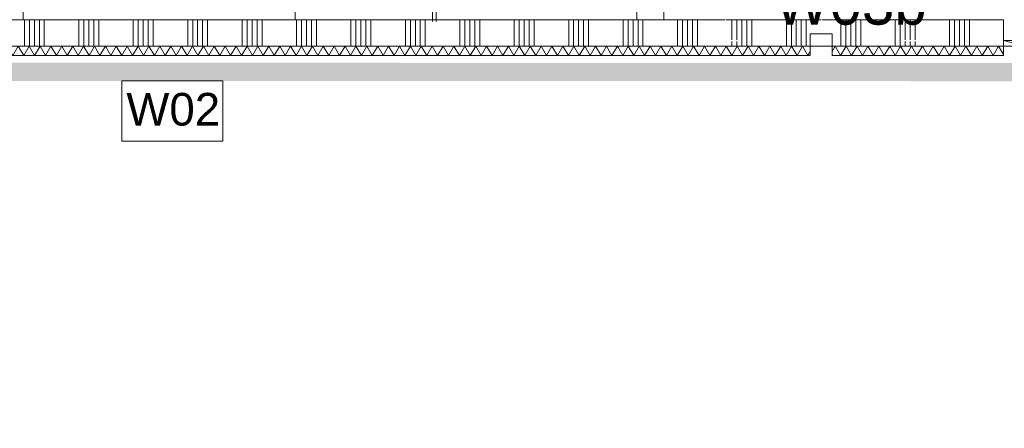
# Model space of a CAD drawing. Header units: millimetres. Extents: x -409 to 257590, y -7854 to 67330.
# Tile 41 of 205: x 35074 to 40501, y 19183 to 21435. Entities that reach past the tile are written whole.
import ezdxf
from ezdxf.enums import TextEntityAlignment as Align

# ---------------------------------------------------------------- set-up
doc = ezdxf.new("R2010")
doc.units = ezdxf.units.MM
doc.header["$MEASUREMENT"] = 0
for name, color, linetype in [('New_# trashcan Laagscheidingslijnen', 7, 'Continuous'), ('New_22 NC Binnenwanden', 7, 'Continuous'), ('New_22 NC Binnenwanden Deuren', 7, 'Continuous'), ('New_22 NC Binnenwanden Doorsnede-arcering', 7, 'Continuous'), ('New_22 NC Binnenwanden Laagscheidingslijnen', 7, 'Continuous'), ('New_22 NC Binnenwanden Ramen', 7, 'Continuous'), ('New_72 Vaste Inrichting', 7, 'Continuous'), ('New_72 Vaste Inrichting Afdek-arcering', 7, 'Continuous'), ('New_72 Vaste Inrichting Deuren', 7, 'Continuous'), ('New_Info Wandafwerking aanduiding', 7, 'Continuous'), ('New_Info Wandafwerking aanduiding Doorsnede-arcering', 7, 'Continuous'), ('New_Z Ruimtefuncties', 7, 'Continuous'), ('New_Z Ruimtefuncties Zone omranding', 7, 'Continuous'), ('New_Z Ruimtefuncties Zone tekst', 7, 'Continuous')]:
    doc.layers.add(name, color=color, linetype=linetype)
doc.styles.add('GENERATED_STYLE_1', font='txt')
doc.styles.add('GENERATED_STYLE_2', font='txt')

# ---------------------------------------------------------------- blocks, each defined once
blk = doc.blocks.new('*X47')
at = {"layer": 'New_22 NC Binnenwanden Doorsnede-arcering', "color": 254, "linetype": 'Continuous', "lineweight": 0, "true_color": 0xe9ebeb}
for p, q in [((35100, 21435), (35100, 21398.3)), ((35100, 21398.3), (35100, 21290)), ((35127.4, 21435), (35127.4, 21398.3)), ((35127.4, 21398.3), (35127.4, 21290)), ((35154.9, 21435), (35154.9, 21398.3)), ((35154.9, 21398.3), (35154.9, 21290)), ((35182.3, 21435), (35182.3, 21398.3)), ((35182.3, 21398.3), (35182.3, 21290)), ((35209.7, 21435), (35209.7, 21398.3)), ((35209.7, 21398.3), (35209.7, 21290)), ((35400, 21435), (35400, 21398.3)), ((35400, 21398.3), (35400, 21290)), ((35427.4, 21435), (35427.4, 21398.3)), ((35427.4, 21398.3), (35427.4, 21290)), ((35454.9, 21435), (35454.9, 21398.3)), ((35454.9, 21398.3), (35454.9, 21290)), ((35482.3, 21435), (35482.3, 21398.3)), ((35482.3, 21398.3), (35482.3, 21290)), ((35509.7, 21435), (35509.7, 21398.3)), ((35509.7, 21398.3), (35509.7, 21290)), ((35700, 21435), (35700, 21398.3)), ((35700, 21398.3), (35700, 21290)), ((35727.4, 21435), (35727.4, 21398.3)), ((35727.4, 21398.3), (35727.4, 21290)), ((35754.9, 21435), (35754.9, 21398.3)), ((35754.9, 21398.3), (35754.9, 21290)), ((35782.3, 21435), (35782.3, 21398.3)), ((35782.3, 21398.3), (35782.3, 21290)), ((35809.7, 21435), (35809.7, 21398.3)), ((35809.7, 21398.3), (35809.7, 21290)), ((36000, 21435), (36000, 21398.3)), ((36000, 21398.3), (36000, 21290)), ((36027.4, 21435), (36027.4, 21398.3)), ((36027.4, 21398.3), (36027.4, 21290)), ((36054.9, 21435), (36054.9, 21398.3)), ((36054.9, 21398.3), (36054.9, 21290)), ((36082.3, 21435), (36082.3, 21398.3)), ((36082.3, 21398.3), (36082.3, 21290)), ((36109.7, 21435), (36109.7, 21398.3)), ((36109.7, 21398.3), (36109.7, 21290)), ((36300, 21435), (36300, 21398.3)), ((36300, 21398.3), (36300, 21290)), ((36327.4, 21435), (36327.4, 21398.3)), ((36327.4, 21398.3), (36327.4, 21290)), ((36354.9, 21435), (36354.9, 21398.3)), ((36354.9, 21398.3), (36354.9, 21290)), ((36382.3, 21435), (36382.3, 21398.3)), ((36382.3, 21398.3), (36382.3, 21290)), ((36409.7, 21435), (36409.7, 21398.3)), ((36409.7, 21398.3), (36409.7, 21290)), ((36600, 21435), (36600, 21398.3)), ((36600, 21398.3), (36600, 21290)), ((36627.4, 21435), (36627.4, 21398.3)), ((36627.4, 21398.3), (36627.4, 21290)), ((36654.9, 21435), (36654.9, 21398.3)), ((36654.9, 21398.3), (36654.9, 21290)), ((36682.3, 21435), (36682.3, 21398.3)), ((36682.3, 21398.3), (36682.3, 21290)), ((36709.7, 21435), (36709.7, 21398.3)), ((36709.7, 21398.3), (36709.7, 21290)), ((36900, 21435), (36900, 21398.3)), ((36900, 21398.3), (36900, 21290)), ((36927.4, 21435), (36927.4, 21398.3)), ((36927.4, 21398.3), (36927.4, 21290)), ((36954.9, 21435), (36954.9, 21398.3)), ((36954.9, 21398.3), (36954.9, 21290)), ((36982.3, 21435), (36982.3, 21398.3)), ((36982.3, 21398.3), (36982.3, 21290)), ((37009.7, 21435), (37009.7, 21398.3)), ((37009.7, 21398.3), (37009.7, 21290)), ((37200, 21435), (37200, 21398.3)), ((37200, 21398.3), (37200, 21290)), ((37227.4, 21435), (37227.4, 21398.3)), ((37227.4, 21398.3), (37227.4, 21290)), ((37254.9, 21435), (37254.9, 21398.3)), ((37254.9, 21398.3), (37254.9, 21290)), ((37282.3, 21435), (37282.3, 21398.3)), ((37282.3, 21398.3), (37282.3, 21290)), ((37309.7, 21435), (37309.7, 21398.3)), ((37309.7, 21398.3), (37309.7, 21290)), ((37500, 21435), (37500, 21398.3)), ((37500, 21398.3), (37500, 21290)), ((37527.4, 21435), (37527.4, 21398.3)), ((37527.4, 21398.3), (37527.4, 21290)), ((37554.9, 21435), (37554.9, 21398.3)), ((37554.9, 21398.3), (37554.9, 21290)), ((37582.3, 21435), (37582.3, 21398.3)), ((37582.3, 21398.3), (37582.3, 21290)), ((37609.7, 21435), (37609.7, 21398.3)), ((37609.7, 21398.3), (37609.7, 21290)), ((37800, 21435), (37800, 21398.3)), ((37800, 21398.3), (37800, 21290)), ((37827.4, 21435), (37827.4, 21398.3)), ((37827.4, 21398.3), (37827.4, 21290)), ((37854.9, 21435), (37854.9, 21398.3)), ((37854.9, 21398.3), (37854.9, 21290)), ((37882.3, 21435), (37882.3, 21398.3)), ((37882.3, 21398.3), (37882.3, 21290)), ((37909.7, 21435), (37909.7, 21398.3)), ((37909.7, 21398.3), (37909.7, 21290)), ((38100, 21435), (38100, 21398.3)), ((38100, 21398.3), (38100, 21290)), ((38127.4, 21435), (38127.4, 21398.3)), ((38127.4, 21398.3), (38127.4, 21290)), ((38154.9, 21435), (38154.9, 21398.3)), ((38154.9, 21398.3), (38154.9, 21290)), ((38182.3, 21435), (38182.3, 21398.3)), ((38182.3, 21398.3), (38182.3, 21290)), ((38209.7, 21435), (38209.7, 21398.3)), ((38209.7, 21398.3), (38209.7, 21290)), ((38400, 21435), (38400, 21398.3)), ((38400, 21398.3), (38400, 21290)), ((38427.4, 21435), (38427.4, 21398.3)), ((38427.4, 21398.3), (38427.4, 21290)), ((38454.9, 21435), (38454.9, 21398.3)), ((38454.9, 21398.3), (38454.9, 21290)), ((38482.3, 21435), (38482.3, 21398.3)), ((38482.3, 21398.3), (38482.3, 21290)), ((38509.7, 21435), (38509.7, 21398.3)), ((38509.7, 21398.3), (38509.7, 21290)), ((38700, 21435), (38700, 21398.3)), ((38700, 21398.3), (38700, 21290)), ((38727.4, 21435), (38727.4, 21398.3)), ((38727.4, 21398.3), (38727.4, 21290)), ((38754.9, 21435), (38754.9, 21398.3)), ((38754.9, 21398.3), (38754.9, 21290)), ((38782.3, 21435), (38782.3, 21398.3)), ((38782.3, 21398.3), (38782.3, 21290)), ((38809.7, 21435), (38809.7, 21398.3)), ((38809.7, 21398.3), (38809.7, 21290)), ((39000, 21435), (39000, 21398.3)), ((39000, 21398.3), (39000, 21323.4)), ((39027.4, 21435), (39027.4, 21398.3)), ((39027.4, 21398.3), (39027.4, 21323.4)), ((39054.9, 21435), (39054.9, 21398.3)), ((39054.9, 21398.3), (39054.9, 21290)), ((39082.3, 21435), (39082.3, 21398.3)), ((39082.3, 21398.3), (39082.3, 21290)), ((39109.7, 21435), (39109.7, 21398.3)), ((39109.7, 21398.3), (39109.7, 21290)), ((39300, 21435), (39300, 21398.3)), ((39300, 21398.3), (39300, 21290)), ((39327.4, 21435), (39327.4, 21398.3)), ((39327.4, 21398.3), (39327.4, 21290)), ((39354.9, 21435), (39354.9, 21398.3)), ((39354.9, 21398.3), (39354.9, 21290)), ((39382.3, 21435), (39382.3, 21398.3)), ((39382.3, 21398.3), (39382.3, 21290)), ((39409.7, 21435), (39409.7, 21398.3)), ((39409.7, 21398.3), (39409.7, 21290)), ((39600, 21435), (39600, 21398.3)), ((39600, 21398.3), (39600, 21290)), ((39627.4, 21435), (39627.4, 21398.3)), ((39627.4, 21398.3), (39627.4, 21290)), ((39654.9, 21435), (39654.9, 21398.3)), ((39654.9, 21398.3), (39654.9, 21290)), ((39682.3, 21435), (39682.3, 21398.3)), ((39682.3, 21398.3), (39682.3, 21290)), ((39709.7, 21435), (39709.7, 21398.3)), ((39709.7, 21398.3), (39709.7, 21290)), ((39900, 21435), (39900, 21398.3)), ((39900, 21398.3), (39900, 21290)), ((39927.4, 21435), (39927.4, 21398.3)), ((39927.4, 21398.3), (39927.4, 21290)), ((39954.9, 21435), (39954.9, 21398.3)), ((39954.9, 21398.3), (39954.9, 21323.4)), ((39982.3, 21435), (39982.3, 21398.3)), ((39982.3, 21398.3), (39982.3, 21323.4)), ((40009.7, 21435), (40009.7, 21398.3)), ((40009.7, 21398.3), (40009.7, 21323.4)), ((40200, 21435), (40200, 21398.3)), ((40200, 21398.3), (40200, 21290)), ((40227.4, 21435), (40227.4, 21398.3)), ((40227.4, 21398.3), (40227.4, 21290)), ((40254.9, 21435), (40254.9, 21398.3)), ((40254.9, 21398.3), (40254.9, 21290)), ((40282.3, 21435), (40282.3, 21398.3)), ((40282.3, 21398.3), (40282.3, 21290)), ((40309.7, 21435), (40309.7, 21398.3)), ((40309.7, 21398.3), (40309.7, 21290)), ((39000, 21314.9), (39000, 21290)), ((39027.4, 21314.9), (39027.4, 21290)), ((39954.9, 21314.9), (39954.9, 21290)), ((39982.3, 21314.9), (39982.3, 21290)), ((40009.7, 21314.9), (40009.7, 21290))]:
    blk.add_line(p, q, dxfattribs=at)
blk = doc.blocks.new('R nis rechthoekig 22')
at = {"layer": 'New_22 NC Binnenwanden Ramen', "color": 1, "linetype": 'Continuous', "lineweight": 0}
for p, q in [((-60, 96), (-60, 29)), ((60, 96), (-60, 96)), ((-60, 96), (60, 96)), ((60, 29), (60, 96)), ((-60, 29), (60, 29))]:
    blk.add_line(p, q, dxfattribs=at)
blk = doc.blocks.new('D1 22_2')
at = {"layer": 'New_22 NC Binnenwanden Deuren', "color": 1, "linetype": 'Continuous', "lineweight": 0}
for q in [(-481.8, 267.6), (-517, 0)]:
    blk.add_line((517, 0), q, dxfattribs=at)
at = {"layer": 'New_22 NC Binnenwanden Deuren', "color": 7, "linetype": 'Continuous', "lineweight": 0}
for p, q in [((-517, 0), (-517, 31)), ((-517, -114), (-517, 0)), ((-517, -114), (-517, 0)), ((517, 0), (517, 31)), ((517, -114), (517, 0)), ((517, -114), (517, 0))]:
    blk.add_line(p, q, dxfattribs=at)
at = {"layer": 'New_22 NC Binnenwanden Deuren', "color": 1, "linetype": 'Continuous', "lineweight": 0}
blk.add_arc((517, 0), 1034, 165, 180, dxfattribs=at)
blk = doc.blocks.new('Wall_3_2', base_point=(33309.9, 21290))
at = {"layer": 'New_22 NC Binnenwanden', "color": 8, "linetype": 'Continuous', "lineweight": 0, "true_color": 0x778488}
for p, q in [((40497.2, 21435), (40497.2, 21321)), ((39432.1, 21357), (39552.1, 21357)), ((39432.1, 21290), (39432.1, 21357)), ((39552.1, 21290), (39552.1, 21357)), ((40497.2, 21321), (40497.2, 21290))]:
    blk.add_line(p, q, dxfattribs=at)
at = {"layer": 'New_22 NC Binnenwanden', "color": 8, "linetype": 'Continuous', "lineweight": 0, "true_color": 0x778488, "flags": 128}
for points in [[(38962.2, 21435), (34784, 21435)], [(39490.4, 21435), (38967.7, 21435)], [(40018.3, 21435), (39495.9, 21435)], [(40497.2, 21435), (40023.8, 21435)], [(34784, 21290), (39432.1, 21290)], [(39552.1, 21290), (40497.2, 21290)]]:
    blk.add_lwpolyline(points, dxfattribs=at)
at = {"layer": 'New_22 NC Binnenwanden', "color": 8, "lineweight": 0, "true_color": 0x778488}
blk.add_blockref('*X47', (0, 0), dxfattribs=at)
at = {"layer": 'New_22 NC Binnenwanden Deuren', "color": 1, "linetype": 'Continuous', "lineweight": 0, "zscale": 1000, "rotation": 180}
blk.add_blockref('D1 22_2', (41014.2, 21321), dxfattribs=at)
at = {"layer": 'New_22 NC Binnenwanden Ramen', "color": 1, "linetype": 'Continuous', "lineweight": 0, "xscale": -1, "zscale": 1000, "rotation": 180}
blk.add_blockref('R nis rechthoekig 22', (39492.1, 21386), dxfattribs=at)
blk = doc.blocks.new('*X463')
at = {"layer": 'New_22 NC Binnenwanden Doorsnede-arcering', "color": 254, "linetype": 'Continuous', "lineweight": 0, "true_color": 0xe9ebeb}
for p, q in [((34825.8, 21290), (34795.7, 21238)), ((34825.8, 21290), (34855.8, 21238)), ((34885.8, 21290), (34855.8, 21238)), ((34885.8, 21290), (34915.8, 21238)), ((34945.9, 21290), (34915.8, 21238)), ((34945.9, 21290), (34975.9, 21238)), ((35005.9, 21290), (34975.9, 21238)), ((35005.9, 21290), (35035.9, 21238)), ((35065.9, 21290), (35035.9, 21238)), ((35065.9, 21290), (35096, 21238)), ((35126, 21290), (35096, 21238)), ((35126, 21290), (35156, 21238)), ((35186, 21290), (35156, 21238)), ((35186, 21290), (35216.1, 21238)), ((35246.1, 21290), (35216.1, 21238)), ((35246.1, 21290), (35276.1, 21238)), ((35306.1, 21290), (35276.1, 21238)), ((35306.1, 21290), (35336.1, 21238)), ((35366.2, 21290), (35336.1, 21238)), ((35366.2, 21290), (35396.2, 21238)), ((35426.2, 21290), (35396.2, 21238)), ((35426.2, 21290), (35456.2, 21238)), ((35486.3, 21290), (35456.2, 21238)), ((35486.3, 21290), (35516.3, 21238)), ((35546.3, 21290), (35516.3, 21238)), ((35546.3, 21290), (35576.3, 21238)), ((35606.3, 21290), (35576.3, 21238)), ((35606.3, 21290), (35636.4, 21238)), ((35666.4, 21290), (35636.4, 21238)), ((35666.4, 21290), (35696.4, 21238)), ((35726.4, 21290), (35696.4, 21238)), ((35726.4, 21290), (35756.5, 21238)), ((35786.5, 21290), (35756.5, 21238)), ((35786.5, 21290), (35816.5, 21238)), ((35846.5, 21290), (35816.5, 21238)), ((35846.5, 21290), (35876.5, 21238)), ((35906.6, 21290), (35876.5, 21238)), ((35906.6, 21290), (35936.6, 21238)), ((35966.6, 21290), (35936.6, 21238)), ((35966.6, 21290), (35996.6, 21238)), ((36026.7, 21290), (35996.6, 21238)), ((36026.7, 21290), (36056.7, 21238)), ((36086.7, 21290), (36056.7, 21238)), ((36086.7, 21290), (36116.7, 21238)), ((36146.7, 21290), (36116.7, 21238)), ((36146.7, 21290), (36176.8, 21238)), ((36206.8, 21290), (36176.8, 21238)), ((36206.8, 21290), (36236.8, 21238)), ((36266.8, 21290), (36236.8, 21238)), ((36266.8, 21290), (36296.9, 21238)), ((36326.9, 21290), (36296.9, 21238)), ((36326.9, 21290), (36356.9, 21238)), ((36386.9, 21290), (36356.9, 21238)), ((36386.9, 21290), (36416.9, 21238)), ((36447, 21290), (36416.9, 21238)), ((36447, 21290), (36477, 21238)), ((36507, 21290), (36477, 21238)), ((36507, 21290), (36537, 21238)), ((36567.1, 21290), (36537, 21238)), ((36567.1, 21290), (36597.1, 21238)), ((36627.1, 21290), (36597.1, 21238)), ((36627.1, 21290), (36657.1, 21238)), ((36687.1, 21290), (36657.1, 21238)), ((36687.1, 21290), (36717.2, 21238)), ((36747.2, 21290), (36717.2, 21238)), ((36747.2, 21290), (36777.2, 21238)), ((36807.2, 21290), (36777.2, 21238)), ((36807.2, 21290), (36837.3, 21238)), ((36867.3, 21290), (36837.3, 21238)), ((36867.3, 21290), (36897.3, 21238)), ((36927.3, 21290), (36897.3, 21238)), ((36927.3, 21290), (36957.3, 21238)), ((36987.4, 21290), (36957.3, 21238)), ((36987.4, 21290), (37017.4, 21238)), ((37047.4, 21290), (37017.4, 21238)), ((37047.4, 21290), (37077.4, 21238)), ((37107.5, 21290), (37077.4, 21238)), ((37107.5, 21290), (37137.5, 21238)), ((37167.5, 21290), (37137.5, 21238)), ((37167.5, 21290), (37197.5, 21238)), ((37227.5, 21290), (37197.5, 21238)), ((37227.5, 21290), (37257.6, 21238)), ((37287.6, 21290), (37257.6, 21238)), ((37287.6, 21290), (37317.6, 21238)), ((37347.6, 21290), (37317.6, 21238)), ((37347.6, 21290), (37377.7, 21238)), ((37407.7, 21290), (37377.7, 21238)), ((37407.7, 21290), (37437.7, 21238)), ((37467.7, 21290), (37437.7, 21238)), ((37467.7, 21290), (37497.7, 21238)), ((37527.8, 21290), (37497.7, 21238)), ((37527.8, 21290), (37557.8, 21238)), ((37587.8, 21290), (37557.8, 21238)), ((37587.8, 21290), (37617.8, 21238)), ((37647.9, 21290), (37617.8, 21238)), ((37647.9, 21290), (37677.9, 21238)), ((37707.9, 21290), (37677.9, 21238)), ((37707.9, 21290), (37737.9, 21238)), ((37767.9, 21290), (37737.9, 21238)), ((37767.9, 21290), (37798, 21238)), ((37828, 21290), (37798, 21238)), ((37828, 21290), (37858, 21238)), ((37888, 21290), (37858, 21238)), ((37888, 21290), (37918.1, 21238)), ((37948.1, 21290), (37918.1, 21238)), ((37948.1, 21290), (37978.1, 21238)), ((38008.1, 21290), (37978.1, 21238)), ((38008.1, 21290), (38038.1, 21238)), ((38068.2, 21290), (38038.1, 21238)), ((38068.2, 21290), (38098.2, 21238)), ((38128.2, 21290), (38098.2, 21238)), ((38128.2, 21290), (38158.2, 21238)), ((38188.3, 21290), (38158.2, 21238)), ((38188.3, 21290), (38218.3, 21238)), ((38248.3, 21290), (38218.3, 21238)), ((38248.3, 21290), (38278.3, 21238)), ((38308.3, 21290), (38278.3, 21238)), ((38308.3, 21290), (38338.4, 21238)), ((38368.4, 21290), (38338.4, 21238)), ((38368.4, 21290), (38398.4, 21238)), ((38428.4, 21290), (38398.4, 21238)), ((38428.4, 21290), (38458.5, 21238)), ((38488.5, 21290), (38458.5, 21238)), ((38488.5, 21290), (38518.5, 21238)), ((38548.5, 21290), (38518.5, 21238)), ((38548.5, 21290), (38578.5, 21238)), ((38608.6, 21290), (38578.5, 21238)), ((38608.6, 21290), (38638.6, 21238)), ((38668.6, 21290), (38638.6, 21238)), ((38668.6, 21290), (38698.6, 21238)), ((38728.7, 21290), (38698.6, 21238)), ((38728.7, 21290), (38758.7, 21238)), ((38788.7, 21290), (38758.7, 21238)), ((38788.7, 21290), (38818.7, 21238)), ((38848.7, 21290), (38818.7, 21238)), ((38848.7, 21290), (38878.8, 21238)), ((38908.8, 21290), (38878.8, 21238)), ((38908.8, 21290), (38938.8, 21238)), ((38968.8, 21290), (38938.8, 21238)), ((38968.8, 21290), (38998.9, 21238)), ((39028.9, 21290), (38998.9, 21238)), ((39028.9, 21290), (39058.9, 21238)), ((39088.9, 21290), (39058.9, 21238)), ((39088.9, 21290), (39118.9, 21238)), ((39149, 21290), (39118.9, 21238)), ((39149, 21290), (39179, 21238)), ((39209, 21290), (39179, 21238)), ((39209, 21290), (39239, 21238)), ((39269.1, 21290), (39239, 21238)), ((39269.1, 21290), (39299.1, 21238)), ((39329.1, 21290), (39299.1, 21238)), ((39329.1, 21290), (39359.1, 21238)), ((39389.1, 21290), (39359.1, 21238)), ((39389.1, 21290), (39419.2, 21238)), ((34784, 21258.3), (34795.7, 21238)), ((39432.1, 21260.4), (39419.2, 21238))]:
    blk.add_line(p, q, dxfattribs=at)
blk = doc.blocks.new('*X464')
at = {"layer": 'New_22 NC Binnenwanden Doorsnede-arcering', "color": 254, "linetype": 'Continuous', "lineweight": 0, "true_color": 0xe9ebeb}
for p, q in [((39569.3, 21290), (39552.1, 21260.3)), ((39569.3, 21290), (39599.3, 21238)), ((39629.3, 21290), (39599.3, 21238)), ((39629.3, 21290), (39659.3, 21238)), ((39689.4, 21290), (39659.3, 21238)), ((39689.4, 21290), (39719.4, 21238)), ((39749.4, 21290), (39719.4, 21238)), ((39749.4, 21290), (39779.4, 21238)), ((39809.5, 21290), (39779.4, 21238)), ((39809.5, 21290), (39839.5, 21238)), ((39869.5, 21290), (39839.5, 21238)), ((39869.5, 21290), (39899.5, 21238)), ((39929.5, 21290), (39899.5, 21238)), ((39929.5, 21290), (39959.6, 21238)), ((39989.6, 21290), (39959.6, 21238)), ((39989.6, 21290), (40019.6, 21238)), ((40049.6, 21290), (40019.6, 21238)), ((40049.6, 21290), (40079.7, 21238)), ((40109.7, 21290), (40079.7, 21238)), ((40109.7, 21290), (40139.7, 21238)), ((40169.7, 21290), (40139.7, 21238)), ((40169.7, 21290), (40199.7, 21238)), ((40229.8, 21290), (40199.7, 21238)), ((40229.8, 21290), (40259.8, 21238)), ((40289.8, 21290), (40259.8, 21238)), ((40289.8, 21290), (40319.8, 21238)), ((40349.9, 21290), (40319.8, 21238)), ((40349.9, 21290), (40379.9, 21238)), ((40409.9, 21290), (40379.9, 21238)), ((40409.9, 21290), (40439.9, 21238)), ((40469.9, 21290), (40439.9, 21238)), ((40469.9, 21290), (40497.2, 21242.8))]:
    blk.add_line(p, q, dxfattribs=at)
blk = doc.blocks.new('D rechthoekige opening 22_10')
at = {"layer": 'New_22 NC Binnenwanden Deuren', "color": 9, "linetype": 'Continuous', "lineweight": 0}
for p, q in [((-60, 52), (-60, 53)), ((-60, 0), (-60, 52)), ((60, 52), (60, 53)), ((60, 0), (60, 52))]:
    blk.add_line(p, q, dxfattribs=at)
blk = doc.blocks.new('D rechthoekige opening 22_11')
at = {"layer": 'New_22 NC Binnenwanden Deuren', "color": 9, "linetype": 'Continuous', "lineweight": 0}
for p, q in [((-517, 52), (-517, 53)), ((-517, 0), (-517, 52)), ((517, 52), (517, 53)), ((517, 0), (517, 52))]:
    blk.add_line(p, q, dxfattribs=at)
blk = doc.blocks.new('Wall_103_2', base_point=(33603, 21290))
at = {"layer": 'New_22 NC Binnenwanden', "color": 8, "linetype": 'Continuous', "lineweight": 0, "true_color": 0x778488}
for p, q in [((39432.1, 21290), (39432.1, 21238)), ((39552.1, 21290), (39552.1, 21238)), ((40497.2, 21290), (40497.2, 21238)), ((39432.1, 21238), (39432.1, 21237)), ((39552.1, 21238), (39552.1, 21237)), ((40497.2, 21238), (40497.2, 21237))]:
    blk.add_line(p, q, dxfattribs=at)
at = {"layer": 'New_22 NC Binnenwanden', "color": 8, "linetype": 'Continuous', "lineweight": 0, "true_color": 0x778488, "flags": 128}
for points in [[(39432.1, 21290), (34784, 21290)], [(40497.2, 21290), (39552.1, 21290)], [(34784, 21237), (39432.1, 21237)], [(39552.1, 21237), (40497.2, 21237)]]:
    blk.add_lwpolyline(points, dxfattribs=at)
at = {"layer": 'New_22 NC Binnenwanden Laagscheidingslijnen', "color": 8, "linetype": 'Continuous', "lineweight": 0, "true_color": 0x778488}
for p, q in [((34784, 21238), (39432.1, 21238)), ((39552.1, 21238), (40497.2, 21238))]:
    blk.add_line(p, q, dxfattribs=at)
at = {"layer": 'New_22 NC Binnenwanden', "color": 8, "lineweight": 0, "true_color": 0x778488}
for name in ['*X463', '*X464']:
    blk.add_blockref(name, (0, 0), dxfattribs=at)
at = {"layer": 'New_22 NC Binnenwanden Deuren', "color": 1, "linetype": 'Continuous', "lineweight": 0, "xscale": -1, "zscale": 1000, "rotation": 180}
for name, p in [('D rechthoekige opening 22_10', (39492.1, 21290)), ('D rechthoekige opening 22_11', (41014.2, 21290))]:
    blk.add_blockref(name, p, dxfattribs=at)
blk = doc.blocks.new('*X774')
at = {"layer": 'New_22 NC Binnenwanden Doorsnede-arcering', "color": 254, "linetype": 'Continuous', "lineweight": 0, "true_color": 0xe9ebeb}
for p, q in [((38475, 22309.7), (38516.9, 22309.7)), ((38516.9, 22309.7), (38625, 22309.7)), ((38475, 22282.3), (38516.9, 22282.3)), ((38475, 22254.9), (38516.9, 22254.9)), ((38516.9, 22282.3), (38625, 22282.3)), ((38516.9, 22254.9), (38625, 22254.9)), ((38475, 22227.4), (38516.9, 22227.4)), ((38475, 22200), (38516.9, 22200)), ((38516.9, 22227.4), (38625, 22227.4)), ((38516.9, 22200), (38625, 22200)), ((38475, 22009.7), (38516.9, 22009.7)), ((38475, 21982.3), (38516.9, 21982.3)), ((38516.9, 22009.7), (38625, 22009.7)), ((38516.9, 21982.3), (38625, 21982.3)), ((38475, 21954.9), (38516.9, 21954.9)), ((38475, 21927.4), (38516.9, 21927.4)), ((38516.9, 21954.9), (38625, 21954.9)), ((38516.9, 21927.4), (38625, 21927.4)), ((38475, 21900), (38516.9, 21900)), ((38516.9, 21900), (38625, 21900)), ((38475, 21709.7), (38516.9, 21709.7)), ((38475, 21682.3), (38516.9, 21682.3)), ((38516.9, 21709.7), (38625, 21709.7)), ((38516.9, 21682.3), (38625, 21682.3)), ((38475, 21654.9), (38516.9, 21654.9)), ((38475, 21627.4), (38516.9, 21627.4)), ((38516.9, 21654.9), (38625, 21654.9)), ((38516.9, 21627.4), (38625, 21627.4)), ((38475, 21600), (38516.9, 21600)), ((38516.9, 21600), (38625, 21600))]:
    blk.add_line(p, q, dxfattribs=at)
blk = doc.blocks.new('Wall_170_2', base_point=(38475, 22455))
at = {"layer": 'New_22 NC Binnenwanden', "color": 8, "linetype": 'Continuous', "lineweight": 0, "true_color": 0x778488, "flags": 128}
for points in [[(38475, 22355), (38475, 21435)], [(38625, 22355), (38475, 22355)], [(38625, 21435), (38625, 22355)], [(38475, 21435), (38625, 21435)]]:
    blk.add_lwpolyline(points, dxfattribs=at)
at = {"layer": 'New_22 NC Binnenwanden', "color": 8, "lineweight": 0, "true_color": 0x778488}
blk.add_blockref('*X774', (0, 0), dxfattribs=at)
blk = doc.blocks.new('D1 22_6')
at = {"layer": 'New_72 Vaste Inrichting Deuren', "color": 1, "linetype": 'Continuous', "lineweight": 0}
for q in [(-349.4, 194.1), (-375, 0)]:
    blk.add_line((375, 0), q, dxfattribs=at)
at = {"layer": 'New_72 Vaste Inrichting Deuren', "color": 9, "linetype": 'Continuous', "lineweight": 0}
for p, q in [((-375, -0.1), (-375, -20)), ((375, -0.1), (375, -20))]:
    blk.add_line(p, q, dxfattribs=at)
at = {"layer": 'New_72 Vaste Inrichting Deuren', "color": 1, "linetype": 'Continuous', "lineweight": 0}
blk.add_arc((375, 0), 750, 165, 180, dxfattribs=at)
blk = doc.blocks.new('Wall_179_2', base_point=(37360, 22355))
at = {"layer": 'New_# trashcan Laagscheidingslijnen', "color": 9, "linetype": 'Continuous', "lineweight": 0}
for p, q in [((37350, 22291.8), (37350, 22191.8)), ((37370, 22191.8), (37370, 22291.8)), ((37350, 21524.5), (37350, 21424.5)), ((37370, 21424.5), (37370, 21524.5))]:
    blk.add_line(p, q, dxfattribs=at)
at = {"layer": 'New_72 Vaste Inrichting', "color": 9, "linetype": 'Continuous', "lineweight": 0}
for p, q in [((37350.1, 22365.3), (37370, 22365.3)), ((37350.1, 21615.3), (37370, 21615.3))]:
    blk.add_line(p, q, dxfattribs=at)
at = {"layer": 'New_72 Vaste Inrichting', "color": 9, "linetype": 'Continuous', "lineweight": 0, "flags": 128}
for points in [[(37350, 21615.3), (37350, 21435.1)], [(37370, 21435.1), (37370, 21615.3)], [(37350, 21435.1), (37370, 21435.1)]]:
    blk.add_lwpolyline(points, dxfattribs=at)
at = {"layer": 'New_72 Vaste Inrichting Deuren', "color": 1, "linetype": 'Continuous', "lineweight": 0, "zscale": 1000, "rotation": 90}
blk.add_blockref('D1 22_6', (37350, 21990.3), dxfattribs=at)
blk = doc.blocks.new('Slab_19_2', base_point=(35092.6, 21834.9))
at = {"layer": 'New_72 Vaste Inrichting Afdek-arcering', "linetype": 'Continuous', "lineweight": 0, "true_color": 0x000000}
h = blk.add_hatch(dxfattribs=at)
h.set_pattern_fill('920_Lijnen_horz_150_0002', color=18, style=0, pattern_type=2)
h.set_pattern_definition([(0.0009, (35620.64, 21634.87), (-0.003, 218.03), [])])
h.paths.add_polyline_path([(35092.6, 21834.9), (35092.8, 21435), (36592.6, 21434.6), (36592.6, 21834.9)])
at = {"layer": 'New_72 Vaste Inrichting', "color": 1, "linetype": 'Continuous', "lineweight": 0, "flags": 128}
blk.add_lwpolyline([(35092.6, 21834.9), (35092.8, 21435), (36592.6, 21434.6), (36592.6, 21834.9)], close=True, dxfattribs=at)
blk = doc.blocks.new('berging_2.45a_20_2', base_point=(39634.9, 21890.9))
at = {"layer": 'New_Z Ruimtefuncties Zone tekst', "color": 2, "lineweight": 0}
for tag, height, style, p in [('ROOM_NAME', 180, 'GENERATED_STYLE_1', (40073.7, 22415.5)), ('DUMMY_938', 180, 'GENERATED_STYLE_1', (40073.7, 22456.7)), ('ROOM_NUMBER', 180, 'GENERATED_STYLE_1', (40073.7, 22038.4)), ('DUMMY_939', 180, 'GENERATED_STYLE_1', (40073.7, 22079.5)), ('stWallCovering', 240, 'GENERATED_STYLE_2', (40073.7, 21647.5))]:
    blk.add_attdef(tag, text='', height=height, dxfattribs=dict(at, style=style)).set_placement(p, align=Align.TOP_RIGHT)
at = {"layer": 'New_Z Ruimtefuncties Zone tekst', "color": 2, "lineweight": 0, "style": 'GENERATED_STYLE_2'}
blk.add_attdef('DUMMY_940', text='', height=240, dxfattribs=at).set_placement((39196, 21702.4), align=Align.TOP_LEFT)
blk = doc.blocks.new('Wall_533_2', base_point=(33654.6, 21148.6))
at = {"layer": 'New_Info Wandafwerking aanduiding Doorsnede-arcering', "linetype": 'Continuous', "lineweight": 0, "true_color": 0x552178}
blk.add_hatch(color=187, dxfattribs=at).paths.add_polyline_path([(33704.6, 21098.6), (45262.3, 21094.4), (45262.1, 21194.4), (33704.6, 21198.6)])

msp = doc.modelspace()

# ---------------------------------------------------------------- linework, layer by layer
at = {"layer": 'New_Info Wandafwerking aanduiding', "color": 9, "linetype": 'Continuous', "lineweight": 0, "flags": 128}
msp.add_lwpolyline([(35636.8, 21097.7), (36193.6, 21097.7), (36193.6, 20764.8), (35636.8, 20764.8)], close=True, dxfattribs=at)
at = {"layer": 'New_Z Ruimtefuncties Zone omranding', "color": 142, "linetype": 'Continuous', "lineweight": 0, "true_color": 0x0ca2d3, "flags": 128}
msp.add_lwpolyline([(33550, 21290), (33550, 323.9), (45435, 323.9), (45435, 18702.4), (45435, 20335.8), (45435, 21290)], close=True, dxfattribs=at)

# ---------------------------------------------------------------- block references
at = {"layer": 'New_22 NC Binnenwanden', "color": 8, "lineweight": 0, "true_color": 0x778488}
for name, p in [('Wall_170_2', (38475, 22455)), ('Wall_3_2', (33309.9, 21290)), ('Wall_103_2', (33603, 21290))]:
    msp.add_blockref(name, p, dxfattribs=at)
at = {"layer": 'New_72 Vaste Inrichting', "color": 1, "lineweight": 0}
msp.add_blockref('Wall_179_2', (37360, 22355), dxfattribs=at)
at = {"layer": 'New_72 Vaste Inrichting', "color": 1, "linetype": 'Continuous', "lineweight": 0}
msp.add_blockref('Slab_19_2', (35092.6, 21834.9), dxfattribs=at)
at = {"layer": 'New_Info Wandafwerking aanduiding', "color": 1, "lineweight": 0}
msp.add_blockref('Wall_533_2', (33654.6, 21148.6), dxfattribs=at)
at = {"layer": 'New_Z Ruimtefuncties', "color": 2, "linetype": 'Continuous', "lineweight": 0}
msp.add_blockref('berging_2.45a_20_2', (39634.9, 21890.9), dxfattribs=at).add_auto_attribs({'ROOM_NAME': 'berging', 'ROOM_NUMBER': '2.45a', 'stWallCovering': 'W03b'})

# ---------------------------------------------------------------- texts
at = {"layer": 'New_Info Wandafwerking aanduiding', "color": 2, "linetype": 'Continuous', "lineweight": 0, "insert": (35661.8, 21031.5), "char_height": 180, "attachment_point": 1, "style": 'GENERATED_STYLE_1'}
msp.add_mtext('\\A1;{\\pql;\\fArial|b0|i0|c0|p38;W02}', dxfattribs=at)

doc.saveas('drawing.dxf')
